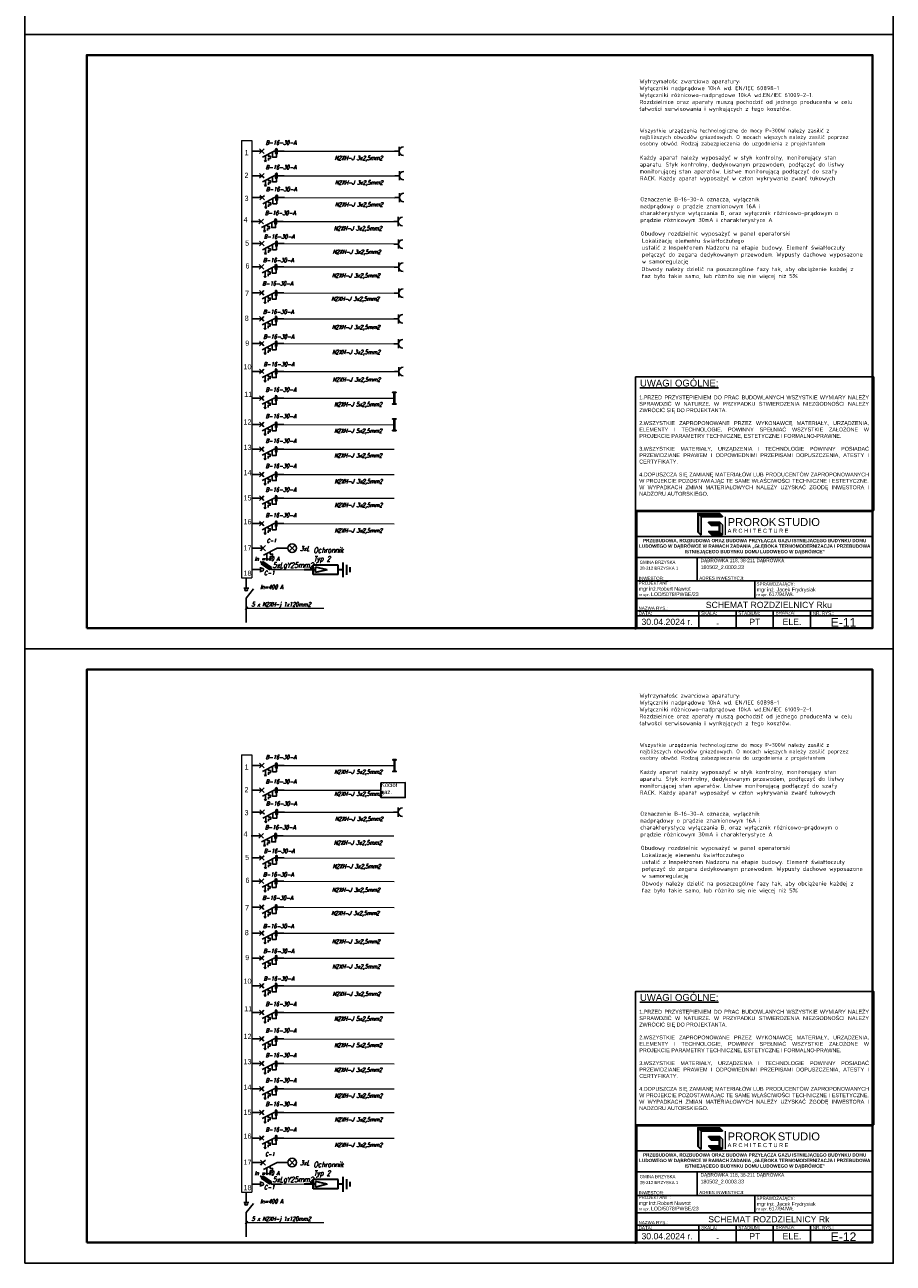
# Model space of a CAD drawing. Header units: millimetres. Extents: x 22250 to 51280, y -5012 to 7692.
# Tile 1 of 183: x 22250 to 24350, y 1752 to 4745. Entities that reach past the tile are written whole.
import ezdxf

# ---------------------------------------------------------------- set-up
doc = ezdxf.new("R2010")
doc.units = ezdxf.units.MM
for name, color, linetype in [('-RAMKI', 250, 'Continuous'), ('E_Gniazda', 1, 'Continuous'), ('E_opisy_k', 94, 'Continuous'), ('E_Wlaczniki', 3, 'Continuous'), ('el - r opisy', 100, 'Continuous'), ('el - r schemat', 7, 'Continuous'), ('el - rozdzielnice schemat', 7, 'Continuous')]:
    doc.layers.add(name, color=color, linetype=linetype)
doc.layers.add('1', color=7, linetype='Continuous', lineweight=25)
doc.styles.add('CGothic', font='GOTHIC.TTF')
doc.styles.add('el', font='simplex.shx', dxfattribs={"width": 0.75, "oblique": 15})
doc.styles.add('romans', font='romans.shx')
doc.styles.add('simplex', font='isocpeur.ttf')
doc.styles.get("Standard").update_dxf_attribs({"font": 'arial.ttf'})
doc.styles.add('UNIFORM 1_100', font='GOTHIC.TTF', dxfattribs={"height": 15})

# ---------------------------------------------------------------- blocks, each defined once
blk = doc.blocks.new('*U942')
for p, q in [((-1, 5.26), (-1, 1)), ((-1, 3), (-1, 4))]:
    blk.add_line(p, q)
blk.add_lwpolyline([(-42, 0), (0, 0), (0, 29.7), (-42, 29.7)], close=True)
at = {"lineweight": 40}
blk.add_lwpolyline([(-39, 1), (-1, 1), (-1, 28.7), (-39, 28.7)], close=True, dxfattribs=at)
blk = doc.blocks.new('el - wylacznik roznicowonadpradowy')
at = {"ltscale": 0.005}
for p, q in [((0, 0), (47.7, 0)), ((49.8, -29.5), (107.7, 0)), ((107.7, 0), (154.9, 0)), ((64.3, -52.1), (60.4, -42.9)), ((64.3, -52.1), (64.3, -22.1)), ((64.3, -52.1), (68.1, -42.9))]:
    blk.add_line(p, q, dxfattribs=at)
for points in [[(36.6, -11.1), (47.7, 0), (58.8, 11.1)], [(58.8, -11.1), (47.7, 0), (36.6, 11.1)], [(78.8, -44.8), (78.8, -34.8), (88.8, -34.8), (88.8, -24.8), (78.8, -24.8), (78.8, -14.8)]]:
    blk.add_lwpolyline(points, dxfattribs=at)
blk.add_lwpolyline([(121.4, 9.1), (121.4, -1.3), (121.4, -11.6, -0.921678), (114.1, -11), (114.1, -1.3), (114.1, 8.5, -0.921678)], format="xyb", close=True)
blk.add_lwpolyline([(99.1, -4.4), (99.1, -29.8), (117.8, -29.8), (117.8, -14.7)])
blk = doc.blocks.new('REGINA_gw')
for p, q in [((0, 0), (21.4, 0)), ((21.4, 0), (21.4, 21.4)), ((21.4, 0), (21.4, -21.4))]:
    blk.add_line(p, q)
blk.add_arc((41.7, 0), 20.3, 90, 270)
at = {"style": 'romans'}
for tag, p, flags in [('SERIA', (74.5, 63.3), 9), ('PRODUCENT', (74.5, 88.8), 9), ('NAZWA', (74.5, 39.5), 9), ('PODZESPOL_NR_KAT1', (74.5, 18.3), 11), ('PODZESPOL_NR_KAT2', (74.5, -4.5), 11)]:
    blk.add_attdef(tag, p, '', height=15, dxfattribs=dict(at, flags=flags))
blk = doc.blocks.new('*U943')
for p, q in [((-1, 5.26), (-1, 1)), ((-1, 3), (-1, 4))]:
    blk.add_line(p, q)
blk.add_lwpolyline([(-42, 0), (0, 0), (0, 29.7), (-42, 29.7)], close=True)
at = {"lineweight": 40}
blk.add_lwpolyline([(-39, 1), (-1, 1), (-1, 28.7), (-39, 28.7)], close=True, dxfattribs=at)
blk = doc.blocks.new('LOGO_PROROK')
h = blk.add_hatch(color=256)
h.dxf.hatch_style = 1
h.paths.add_polyline_path([(302, 572), (302, 588), (35, 588), (35, 121), (52, 121), (52, 572)])
h = blk.add_hatch(color=117)
h.dxf.hatch_style = 1
h.paths.add_polyline_path([(52, 572), (122, 502), (388, 502), (318, 572)])
h = blk.add_hatch(color=256)
h.dxf.hatch_style = 1
h.paths.add_polyline_path([(302, 588), (302, 572), (318, 572), (585, 572), (585, 588)])
h.paths.add_polyline_path([(585, 121), (585, 369), (302, 369), (302, 352), (568, 352), (568, 137), (310, 137), (310, 121)])
h = blk.add_hatch(color=117)
h.dxf.hatch_style = 1
h.paths.add_polyline_path([(568, 352), (302, 352), (372, 282), (568, 282)])
h = blk.add_hatch(color=117)
h.dxf.hatch_style = 1
h.paths.add_polyline_path([(318, 572), (388, 502), (655, 502), (585, 572)])
h = blk.add_hatch(color=256)
h.dxf.hatch_style = 1
h.paths.add_polyline_path([(585, 588), (585, 572), (655, 502), (655, 518)])
h = blk.add_hatch(color=117)
h.dxf.hatch_style = 1
h.paths.add_polyline_path([(52, 121), (35, 121), (105, 51), (122, 51)])
h = blk.add_hatch(color=117)
h.dxf.hatch_style = 1
h.paths.add_polyline_path([(655, 51), (585, 121), (310, 121), (380, 51)])
for p, q in [((52, 572), (122, 502)), ((122, 502), (388, 502)), ((122, 502), (122, 51)), ((302, 572), (302, 588)), ((302, 369), (302, 352)), ((459, 369), (302, 369)), ((302, 352), (372, 282)), ((459, 352), (302, 352)), ((388, 502), (655, 502)), ((585, 588), (655, 518)), ((585, 572), (655, 502)), ((585, 369), (655, 299)), ((655, 502), (655, 518)), ((35, 121), (105, 51)), ((52, 121), (122, 51)), ((122, 51), (105, 51)), ((310, 121), (380, 51)), ((372, 282), (568, 282)), ((380, 51), (655, 51)), ((585, 121), (655, 51)), ((655, 51), (655, 299))]:
    blk.add_line(p, q)
at = {"lineweight": 20}
blk.add_line((724, 502), (724, 51), dxfattribs=at)
for points in [[(318, 572), (302, 572), (302, 572), (52, 572), (52, 121), (35, 121), (35, 588), (585, 588), (585, 572), (318, 572)], [(568, 352), (459, 352), (459, 369), (585, 369), (585, 121), (310, 121), (310, 137), (568, 137)]]:
    blk.add_lwpolyline(points, close=True)
at = {"insert": (784, 472), "char_height": 201.4, "attachment_point": 1}
blk.add_mtext_dynamic_manual_height_columns('PROROK', width=3506.2, gutter_width=10.9, heights=[0], dxfattribs=at)
at = {"color": 117, "insert": (2039, 472), "char_height": 200, "attachment_point": 1}
blk.add_mtext_dynamic_manual_height_columns('STUDIO', width=3506.2, gutter_width=10.9, heights=[0], dxfattribs=at)
at = {"lineweight": 20, "insert": (784, 204), "char_height": 100, "attachment_point": 1}
blk.add_mtext_dynamic_manual_height_columns('A R C H I T E C T U R E', width=3506.2, gutter_width=10.9, heights=[0], dxfattribs=at)
blk = doc.blocks.new('RAMKA1')
for p, q in [((598.49, 580.51), (693.49, 580.51)), ((598.49, 572.05), (693.49, 572.05)), ((622.87, 562.55), (622.87, 572.05)), ((598.49, 562.55), (693.49, 562.55)), ((645.99, 562.55), (645.99, 555.55)), ((598.49, 555.55), (693.49, 555.55)), ((598.49, 550.55), (693.49, 550.55)), ((623.49, 550.55), (623.49, 543.55)), ((638.49, 550.55), (638.49, 543.55)), ((653.49, 550.55), (653.49, 543.55)), ((668.49, 550.55), (668.49, 543.55)), ((598.49, 548.55), (693.49, 548.55))]:
    blk.add_line(p, q)
for points in [[(597.99, 591.01), (693.99, 591.01), (693.99, 644.74), (597.99, 644.74)], [(598.49, 543.55), (598.49, 590.51), (693.49, 590.51), (693.49, 543.55)]]:
    blk.add_lwpolyline(points, close=True)
blk.add_lwpolyline([(597.99, 543.05), (597.99, 591.01), (693.99, 591.01)])
at = {"xscale": 0.01609849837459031, "yscale": 0.01609849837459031, "zscale": 0.01609849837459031}
blk.add_blockref('LOGO_PROROK', (622.46, 580.31), dxfattribs=at)
at = {"layer": '-RAMKI', "attachment_point": 1}
for s, insert, char_height, width, style in [('{\\fArial|b0|i0|c0|p34;\\LUWAGI OGÓLNE:}', (599.76, 643.65), 2.7519, 86.4064, 'CGothic'), ('\\pxqj;{\\fArial|b0|i0|c238|p34;\\W1;1.PRZED PRZYSTĘPIENIEM DO PRAC BUDOWLANYCH WSZYSTKIE WYMIARY NALEŻY SPRAWDZIĆ W NATURZE. W PRZYPADKU STWIERDZENIA NIEZGODNOŚCI NALEŻY ZWRÓCIĆ SIĘ DO PROJEKTANTA.\\P\\P2.WSZYSTKIE ZAPROPONOWANE PRZEZ WYKONAWCĘ MATERIAŁY, URZĄDZENIA, ELEMENTY I TECHNOLOGIE, POWINNY SPEŁNIAĆ WSZYSTKIE ZAŁOŻONE W PROJEKCIE PARAMETRY TECHNICZNE, ESTETYCZNE I FORMALNO-PRAWNE.\\P\\P3.WSZYSTKIE MATERIAŁY, URZĄDZENIA I TECHNOLOGIE POWINNY POSIADAĆ PRZEWIDZIANE PRAWEM I ODPOWIEDNIMI PRZEPISAMI DOPUSZCZENIA, ATESTY I CERTYFIKATY.\\P\\P4.DOPUSZCZA SIĘ ZAMIANĘ MATERIAŁÓW LUB PRODUCENTÓW ZAPROPONOWANYCH W PROJEKCIE POZOSTAWIAJĄC TE SAME WŁAŚCIWOŚCI TECHNICZNE I ESTETYCZNE. W WYPADKACH ZMIAN MATERIAŁOWYCH NALEŻY UZYSKAĆ ZGODĘ INWESTORA I NADZORU AUTORSKIEGO.}', (599.47, 637.3), 1.55283, 92.3017, 'romans')]:
    blk.add_mtext(s, dxfattribs=dict(at, insert=insert, char_height=char_height, width=width, style=style))
for s, width, heights, insert, char_height, attachment_point in [('\\pxsm1;{\\fArial|b1|i0|c238|p34;PRZEBUDOWA, ROZBUDOWA ORAZ BUDOWA PRZYŁĄCZA GAZU ISTNIEJĄCEGO BUDYNKU DOMU LUDOWEGO W DĄBRÓWCE W RAMACH ZADANIA „GŁĘBOKA TERMOMODERNIZACJA I PRZEBUDOWA ISTNIEJĄCEGO BUDYNKU DOMU LUDOWEGO W DĄBRÓWCE”}', 95, [24.29], (645.99, 579.5), 1.33333, 2), ('\\pxa0.25,sm1.15;{\\H0.83333x;GMINA BRZYSKA\\P\\pa0,s*;38-212 BRZYSKA 1}', 46.9954, [0], (599.66, 570.71), 1.5, 1), ('\\pxa0.25,sm1.15;{\\H0.91667x;DĄBRÓWKA 118, 38-211 DĄBRÓWKA}\\P\\pa0,s*;180502_2.0003.33', 68.3598, [0], (624.18, 571.5), 1.5, 1), ('INWESTOR:', 28.4215, [0], (599.23, 564.25), 1.3, 1), ('ADRES INWESTYCJI:', 28.4215, [0], (623.63, 564.36), 1.3, 1), ('PROJEKTANT :', 28.4215, [0], (599.17, 562.35), 1.3, 1), ('mgr inż.Robert Nawrot', 32.615, [0], (599.24, 560.16), 1.5, 1), ('SPRAWDZAJĄCY:', 28.4215, [0], (646.71, 562), 1.3, 1), ('mgr inż. Jacek Frydrysiak', 28.4215, [0], (646.81, 559.85), 1.5, 1), ('\\pxa0.58333,sm1.15;{\\H0.75x;nr upr. }LOD/5078/PWBE/23', 47.9358, [0], (599.21, 557.98), 1.5, 1), ('\\pxa0.58333,sm1.15;{\\H0.75x;nr upr. }617/94/WŁ', 47.9358, [0], (646.71, 557.98), 1.5, 1), ('NAZWA RYS.:', 28.4215, [0], (599.18, 552.25), 1.3, 1), ('DATA:', 28.4215, [0], (599.23, 550.2), 1.3, 1), ('SKALA:', 28.4215, [0], (624.42, 550.2), 1.3, 1), ('STADIUM:', 28.4215, [0], (639.42, 550.2), 1.3, 1), ('BRANŻA:', 28.4215, [0], (654.42, 550.44), 1.3, 1), ('NR. RYS.:', 28.4215, [0], (669.42, 550.2), 1.3, 1), ('30.04.2024 r.', 28.4215, [0], (610.65, 546.09), 2.5, 5), ('PT', 28.4215, [0], (646.04, 546.09), 2.5, 5), ('\\pxqc;ELE.', 15, [5], (661, 546.1), 2.5, 5)]:
    blk.add_mtext_dynamic_manual_height_columns(s, width=width, gutter_width=12.5, heights=heights, dxfattribs=dict(insert=insert, char_height=char_height, attachment_point=attachment_point))
blk = doc.blocks.new('el - swietlowka')
h = blk.add_hatch(color=256)
h.paths.add_polyline_path([(0, 0), (-25.5, 0), (-25.5, -7.5), (-23.7, -7.5), (-23.7, -1.7), (0, -1.7)])
h.paths.add_polyline_path([(0, 1.7), (-23.7, 1.7), (-23.7, 7.5), (-25.5, 7.5), (-25.5, 0), (0, 0)])
h.paths.add_polyline_path([(25.5, 7.5), (23.7, 7.5), (23.7, 1.7), (0, 1.7), (0, 0), (25.5, 0)])
h.paths.add_polyline_path([(25.5, 0), (0, 0), (0, -1.7), (23.7, -1.7), (23.7, -7.5), (25.5, -7.5)])
for points in [[(0, 1.7), (-23.7, 1.7), (-23.7, 7.5), (-25.5, 7.5), (-25.5, 0), (0, 0), (0, 1.7)], [(0, -1.7), (-23.7, -1.7), (-23.7, -7.5), (-25.5, -7.5), (-25.5, 0), (0, 0), (0, -1.7)], [(0, 1.7), (23.7, 1.7), (23.7, 7.5), (25.5, 7.5), (25.5, 0), (0, 0), (0, 1.7)], [(0, -1.7), (23.7, -1.7), (23.7, -7.5), (25.5, -7.5), (25.5, 0), (0, 0), (0, -1.7)]]:
    blk.add_lwpolyline(points)
blk = doc.blocks.new('el - lampka')
at = {"layer": 'el - r schemat'}
for p, q in [((13.2, 13.2), (-13.2, -13.2)), ((-13.2, 13.2), (13.2, -13.2))]:
    blk.add_line(p, q, dxfattribs=at)
at = {"layer": 'el - r schemat', "linetype": 'Continuous'}
blk.add_circle((0, 0), 18.7, dxfattribs=at)
blk = doc.blocks.new('el - rozlacznik izolacyjny')
at = {"ltscale": 0.005}
blk.add_line((0, 0), (0, -41.6), dxfattribs=at)
for p, q in [((28.5, -45.5), (-0.7, -86.5)), ((39.5, -54), (10.3, -95)), ((28.5, -45.5), (39.5, -54)), ((-0.7, -86.5), (10.3, -95))]:
    blk.add_line(p, q)
for points in [[(-12.3, -41.6), (0, -41.6), (12.3, -41.6)], [(40, -40.6), (0, -96.7), (0, -143.9)]]:
    blk.add_lwpolyline(points, dxfattribs=at)
blk.add_circle((0, -49.1), 7.53, dxfattribs=at)
blk = doc.blocks.new('wylacznik nadpradowy')
at = {"ltscale": 0.005}
for p, q in [((0, 0), (47.7, 0)), ((49.8, -29.5), (107.7, 0)), ((107.7, 0), (154.9, 0)), ((64.3, -52.1), (60.4, -42.9)), ((64.3, -52.1), (64.3, -22.1)), ((64.3, -52.1), (68.1, -42.9))]:
    blk.add_line(p, q, dxfattribs=at)
for points in [[(36.6, -11.1), (47.7, 0), (58.8, 11.1)], [(58.8, -11.1), (47.7, 0), (36.6, 11.1)], [(78.8, -44.8), (78.8, -34.8), (88.8, -34.8), (88.8, -24.8), (78.8, -24.8), (78.8, -14.8)]]:
    blk.add_lwpolyline(points, dxfattribs=at)

msp = doc.modelspace()

# ---------------------------------------------------------------- linework, layer by layer
at = {"elevation": 0}
msp.add_lwpolyline([(23111.3, 2913.4), (23170.1, 2913.5), (23170.1, 2877.5), (23111.3, 2877.4)], close=True, dxfattribs=at)
at = {"layer": '1', "lineweight": 35}
for p, q in [((23020, 3409.8), (23020, 3445.8)), ((22953.3, 3427.8), (22925.5, 3427.8)), ((22948, 3416.5), (22948, 3439)), ((23008, 3439), (22948, 3439)), ((23008, 3416.5), (22948, 3416.5)), ((22981.8, 3427.8), (22953.3, 3434.4)), ((22953.3, 3421.1), (22953.3, 3434.4)), ((22981.8, 3427.8), (22953.3, 3421.1)), ((23008, 3416.5), (23008, 3439)), ((23020, 3427.8), (23008, 3427.8)), ((23029, 3415.7), (23029, 3439.7)), ((23036.8, 3422), (23036.8, 3434)), ((22948, 1931.5), (22948, 1954)), ((23008, 1954), (22948, 1954)), ((22981.8, 1942.8), (22953.3, 1949.4)), ((22953.3, 1936.1), (22953.3, 1949.4)), ((23008, 1931.5), (23008, 1954)), ((23020, 1924.8), (23020, 1960.8)), ((23029, 1930.7), (23029, 1954.7)), ((23036.8, 1937), (23036.8, 1949)), ((22953.3, 1942.8), (22925.5, 1942.8)), ((23008, 1931.5), (22948, 1931.5)), ((22981.8, 1942.8), (22953.3, 1936.1)), ((23020, 1942.8), (23008, 1942.8))]:
    msp.add_line(p, q, dxfattribs=at)
at = {"layer": 'E_Gniazda', "color": 1}
for p, q in [((22785.9, 3383.8), (22780.3, 3383.8)), ((22785.9, 1898.8), (22780.3, 1898.8))]:
    msp.add_line(p, q, dxfattribs=at)
at = {"layer": 'E_Gniazda', "color": 0}
for p, q in [((22780.3, 3383.8), (22791.7, 3383.8)), ((22785.9, 3408.5), (22785.9, 3383.8)), ((22803.1, 3381.6), (22785.9, 3359.2)), ((22785.9, 3359.2), (22785.9, 3336.9)), ((22785.9, 1923.5), (22785.9, 1898.8)), ((22780.3, 1898.8), (22791.7, 1898.8)), ((22803.1, 1896.6), (22785.9, 1874.2)), ((22785.9, 1874.2), (22785.9, 1851.9))]:
    msp.add_line(p, q, dxfattribs=at)
for centre in [(22785.6, 3380.4), (22785.6, 1895.4)]:
    msp.add_circle(centre, 3.48, dxfattribs=at)
at = {"layer": 'E_Wlaczniki', "color": 0, "linetype": 'ByBlock', "lineweight": 9, "ltscale": 500}
for p, q in [((22774.3, 4465.5), (22799.3, 4465.5)), ((22774.3, 3408.7), (22799.3, 3408.6)), ((22774.3, 2980.5), (22799.3, 2980.5)), ((22774.3, 1923.7), (22799.3, 1923.6))]:
    msp.add_line(p, q, dxfattribs=at)
at = {"layer": 'el - r schemat', "lineweight": 0}
for p, q in [((22774.3, 4465.5), (22774, 3408.7)), ((22799.3, 4465.5), (22799.3, 3408.6)), ((22877.2, 4439.9), (23144.3, 4439.6)), ((22878.1, 4380.6), (23145.1, 4380.3)), ((22878.1, 4327.5), (23145.1, 4327.2)), ((22875.5, 4270.1), (23142.5, 4269.7)), ((22877.4, 4216.4), (23144.4, 4216.1)), ((22876.5, 4160.2), (23143.5, 4159.9)), ((22876.7, 4097.3), (23143.8, 4097)), ((22876.7, 4034.6), (23143.8, 4034.3)), ((22876.7, 3974.6), (23143.8, 3974.3)), ((22876.7, 3907.6), (23143.8, 3907.3)), ((22876.7, 3843), (23143.8, 3842.7)), ((22876.7, 3779), (23143.8, 3778.7)), ((22876.7, 3719.5), (23143.8, 3719.2)), ((22876.7, 3658.6), (23143.8, 3658.3)), ((22876.7, 3601.2), (23143.8, 3600.9)), ((22876.7, 3539.5), (23143.8, 3539.2)), ((22859, 3428.4), (22948, 3428)), ((22774.3, 2980.5), (22774, 1923.7)), ((22799.3, 2980.5), (22799.3, 1923.6)), ((22877.2, 2954.9), (23144.3, 2954.6)), ((22877.2, 2895.6), (23111.3, 2895.3)), ((22878.1, 2842.5), (23145.1, 2842.2)), ((22875.5, 2785.1), (23142.5, 2784.7)), ((22877.4, 2731.4), (23144.4, 2731.1)), ((22876.5, 2675.2), (23143.5, 2674.9)), ((22876.7, 2612.3), (23143.8, 2612)), ((22876.7, 2549.6), (23143.8, 2549.3)), ((22876.7, 2489.6), (23143.8, 2489.3)), ((22876.7, 2422.6), (23143.8, 2422.3)), ((22876.7, 2358), (23143.8, 2357.7)), ((22876.7, 2294), (23143.8, 2293.7)), ((22876.7, 2234.5), (23143.8, 2234.2)), ((22876.7, 2173.6), (23143.8, 2173.3)), ((22876.7, 2116.2), (23143.8, 2115.9)), ((22876.7, 2054.5), (23143.8, 2054.2)), ((22859, 1943.4), (22948, 1943))]:
    msp.add_line(p, q, dxfattribs=at)
at = {"layer": 'el - rozdzielnice schemat', "color": 3, "lineweight": 20}
for p, q in [((22782.8, 3332.1), (22789.5, 3338.8)), ((22786.1, 3335.5), (22973.5, 3335.5)), ((22782.8, 1847.1), (22789.5, 1853.8)), ((22786.1, 1850.5), (22973.5, 1850.5))]:
    msp.add_line(p, q, dxfattribs=at)
at = {"layer": 'el - rozdzielnice schemat', "color": 0, "lineweight": -3}
for p, q in [((22785.9, 3336.9), (22785.9, 3300.9)), ((22785.9, 1851.9), (22785.9, 1815.9))]:
    msp.add_line(p, q, dxfattribs=at)

# ---------------------------------------------------------------- block references
for name, p, xscale, yscale, zscale in [('*U942', (24350.2, 4721.9), 50, 50, 50), ('*U943', (24350.2, 3236.9), 50, 50, 50), ('RAMKA1', (20139.3, 25.6), 6, 6, 6), ('*U943', (24350.2, 1751.9), 50, 50, 50), ('RAMKA1', (20139.3, -1459.4), 6, 6, 6)]:
    msp.add_blockref(name, p, dxfattribs=dict(xscale=xscale, yscale=yscale, zscale=zscale))
at = {"layer": 'el - r schemat', "lineweight": 0}
for name, p, xscale, yscale, zscale in [('el - wylacznik roznicowonadpradowy', (22799.8, 4439.9), 0.5, 0.5, 0.5), ('el - wylacznik roznicowonadpradowy', (22799.8, 4380.6), 0.5, 0.5, 0.5), ('el - wylacznik roznicowonadpradowy', (22800.6, 4327.5), 0.5, 0.5, 0.5), ('el - wylacznik roznicowonadpradowy', (22798, 4270.1), 0.5, 0.5, 0.5), ('el - wylacznik roznicowonadpradowy', (22799.9, 4216.4), 0.5, 0.5, 0.5), ('el - wylacznik roznicowonadpradowy', (22799, 4160.2), 0.5, 0.5, 0.5), ('el - wylacznik roznicowonadpradowy', (22799.3, 4097.3), 0.5, 0.5, 0.5), ('el - wylacznik roznicowonadpradowy', (22799.3, 4034.6), 0.5, 0.5, 0.5), ('el - wylacznik roznicowonadpradowy', (22799.3, 3974.6), 0.5, 0.5, 0.5), ('el - wylacznik roznicowonadpradowy', (22799.3, 3907.6), 0.5, 0.5, 0.5), ('el - wylacznik roznicowonadpradowy', (22799.3, 3843), 0.5, 0.5, 0.5), ('el - wylacznik roznicowonadpradowy', (22799.3, 3779), 0.5, 0.5, 0.5), ('el - wylacznik roznicowonadpradowy', (22799.3, 3719.5), 0.5, 0.5, 0.5), ('el - wylacznik roznicowonadpradowy', (22799.3, 3658.6), 0.5, 0.5, 0.5), ('el - wylacznik roznicowonadpradowy', (22799.3, 3601.2), 0.5, 0.5, 0.5), ('el - wylacznik roznicowonadpradowy', (22799.3, 3539.5), 0.5, 0.5, 0.5), ('wylacznik nadpradowy', (22799.2, 3480), 0.56699999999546, 0.56699999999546, 0.56699999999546), ('el - lampka', (22896.8, 3480.1), 0.56699999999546, 0.56699999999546, 0.56699999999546), ('el - wylacznik roznicowonadpradowy', (22799.8, 2954.9), 0.5, 0.5, 0.5), ('el - wylacznik roznicowonadpradowy', (22799.8, 2895.6), 0.5, 0.5, 0.5), ('el - wylacznik roznicowonadpradowy', (22800.6, 2842.5), 0.5, 0.5, 0.5), ('el - wylacznik roznicowonadpradowy', (22798, 2785.1), 0.5, 0.5, 0.5), ('el - wylacznik roznicowonadpradowy', (22799.9, 2731.4), 0.5, 0.5, 0.5), ('el - wylacznik roznicowonadpradowy', (22799, 2675.2), 0.5, 0.5, 0.5), ('el - wylacznik roznicowonadpradowy', (22799.3, 2612.3), 0.5, 0.5, 0.5), ('el - wylacznik roznicowonadpradowy', (22799.3, 2549.6), 0.5, 0.5, 0.5), ('el - wylacznik roznicowonadpradowy', (22799.3, 2489.6), 0.5, 0.5, 0.5), ('el - wylacznik roznicowonadpradowy', (22799.3, 2422.6), 0.5, 0.5, 0.5), ('el - wylacznik roznicowonadpradowy', (22799.3, 2358), 0.5, 0.5, 0.5), ('el - wylacznik roznicowonadpradowy', (22799.3, 2294), 0.5, 0.5, 0.5), ('el - wylacznik roznicowonadpradowy', (22799.3, 2234.5), 0.5, 0.5, 0.5), ('el - wylacznik roznicowonadpradowy', (22799.3, 2173.6), 0.5, 0.5, 0.5), ('el - wylacznik roznicowonadpradowy', (22799.3, 2116.2), 0.5, 0.5, 0.5), ('el - wylacznik roznicowonadpradowy', (22799.3, 2054.5), 0.5, 0.5, 0.5), ('el - lampka', (22896.8, 1995.1), 0.56699999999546, 0.56699999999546, 0.56699999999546), ('wylacznik nadpradowy', (22799.2, 1995), 0.56699999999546, 0.56699999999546, 0.56699999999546)]:
    msp.add_blockref(name, p, dxfattribs=dict(at, xscale=xscale, yscale=yscale, zscale=zscale))
at = {"layer": 'el - r schemat', "linetype": 'Continuous', "lineweight": 0, "xscale": 0.514500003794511, "yscale": 0.514500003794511, "zscale": 0.128625, "rotation": 359.9975460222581}
for p in [(23144.3, 4439.6), (23145.4, 4380.6), (23145.4, 4327.5), (23142.4, 4269.9), (23142.9, 4215.4), (23143.5, 4159.8), (23143.5, 4096.9), (23142.8, 4034.4), (23142.9, 3974.3), (23143.9, 3907.1), (23142, 2842.2)]:
    msp.add_blockref('REGINA_gw', p, dxfattribs=at)
at = {"layer": 'el - r schemat', "lineweight": 0, "rotation": 90}
for name, p, xscale, yscale, zscale in [('el - swietlowka', (23143.8, 3842.7), 0.56953125, 0.56953125, 0.56953125), ('el - swietlowka', (23143.8, 3778.7), 0.56953125, 0.56953125, 0.56953125), ('el - rozlacznik izolacyjny', (22799.2, 3428.3), 0.5, 0.5, 0.5), ('el - swietlowka', (23144.3, 2954.6), 0.56953125, 0.56953125, 0.56953125), ('el - rozlacznik izolacyjny', (22799.2, 1943.3), 0.5, 0.5, 0.5)]:
    msp.add_blockref(name, p, dxfattribs=dict(at, xscale=xscale, yscale=yscale, zscale=zscale))

# ---------------------------------------------------------------- texts
at = {"char_height": 12.5, "width": 1093.017, "attachment_point": 1}
for s, insert in [('1', (22781.6, 4442.4)), ('2', (22781.6, 4387.8)), ('3', (22781.6, 4332)), ('4', (22779.4, 4280.7)), ('5', (22783.1, 4223.9)), ('6', (22783.9, 4168.7)), ('7', (22783, 4102.5)), ('{\\Ftxt|c238;8}', (22782.1, 4042.2)), ('{\\Ftxt|c238;9}', (22783.4, 3982)), ('10', (22779.1, 3924.9)), ('11', (22780.9, 3858.2)), ('12', (22779.1, 3791.4)), ('13', (22779.1, 3730.1)), ('14', (22779.1, 3668.8)), ('15', (22779.1, 3608)), ('16', (22779.1, 3550.4)), ('17', (22779.1, 3487.2)), ('18', (22779.1, 3425.9)), ('1', (22781.6, 2957.4)), ('2', (22781.6, 2902.8)), ('3', (22781.6, 2847)), ('4', (22779.4, 2795.7)), ('5', (22783.1, 2738.9)), ('6', (22783.9, 2683.7)), ('7', (22783, 2617.5)), ('{\\Ftxt|c238;8}', (22782.1, 2557.2)), ('{\\Ftxt|c238;9}', (22783.4, 2497)), ('10', (22779.1, 2439.9)), ('11', (22780.9, 2373.2)), ('12', (22779.1, 2306.4)), ('13', (22779.1, 2245.1)), ('14', (22779.1, 2183.8)), ('15', (22779.1, 2123)), ('16', (22779.1, 2065.4)), ('17', (22779.1, 2002.2)), ('18', (22779.1, 1940.9))]:
    msp.add_mtext(s, dxfattribs=dict(at, insert=insert))
at = {"attachment_point": 5}
for s, width, heights, insert, char_height in [('SCHEMAT ROZDZIELNICY Rku', 570, [7], (24049.5, 3343), 15), ('-', 170.529, [0], (23925.6, 3299), 15), ('E-11', 170.529, [0], (24230, 3300.9), 21), ('SCHEMAT ROZDZIELNICY Rk', 570, [7], (24049.5, 1858), 15), ('E-12', 170.529, [0], (24230, 1815.9), 21), ('-', 170.529, [0], (23925.6, 1814), 15)]:
    msp.add_mtext_dynamic_manual_height_columns(s, width=width, gutter_width=75, heights=heights, dxfattribs=dict(at, insert=insert, char_height=char_height))
at = {"insert": (23111.3, 2913.4), "char_height": 10.35, "attachment_point": 1, "style": 'UNIFORM 1_100'}
msp.add_mtext_dynamic_manual_height_columns('Kocioł gaz.', width=0.822, gutter_width=0.338, heights=[0], dxfattribs=at)
at = {"layer": 'E_opisy_k', "linetype": 'ByBlock', "attachment_point": 1, "style": 'simplex'}
for s, width, gutter_width, insert, char_height in [('Wytrzymałośc zwarciowa aparatury:\\PWyłączniki nadprądowe 10kA wd. EN/IEC 60898-1\\PWyłączniki różnicowo-nadprądowe 10kA wd.EN/IEC 61009-2-1.\\PRozdzielnice oraz aparaty muszą pochodzić od jednego producenta w celu łatwości serwisowania i wynkających z tego kosztów.', 482.299, 0.025, (23736.6, 4613.9), 10), ('Wszystkie urządzenia technologiczne do mocy P<300W należy zasilić z najbliższych obwodów gniazdowych. O mocach więszych należy zasilić poprzez osobny obwód. Rodzaj zabezpieczenia do uzgodnienia z projektantem', 481.663, 0.025, (23737.3, 4494.3), 9.36), ('Każdy aparat należy wyposażyć w styk kontrolny, monitorujący stan aparatu. Styk kontrolny, dedykowanym przewodem, podłączyć do listwy monitorującej stan aparatów. Listwe monitorującą podłączyć do szafy RACK. Każdy aparat wyposażyć w człon wykrywania zwarć łukowych', 463.793, 0.025, (23737.2, 4429.4), 10), ('Oznaczenie B-16-30-A oznacza, wyłącznik\\Pnadprądowy o prądzie znamionowym 16A i\\Pcharakterystyce wyłączania B, oraz wyłącznik różnicowo-prądowym o prądzie różnicowym 30mA i charakterystyce A', 469.458, 0.025, (23738.7, 4328.5), 10), ('Obudowy rozdzielnic wyposażyć w panel operatorski', 415.315, 0.025, (23739.5, 4245.8), 10), ('Lokalizację elementu światłoczułego\\Pustalić z Inspektorem Nadzoru na etapie budowy. Element światłoczuły połączyć do zegara dedykowanym przewodem. Wypusty dachowe wyposazone w samoregulację', 482.101, 0.025, (23742.5, 4228.5), 10), ('Obwody należy dzielić na poszczególne fazy tak, aby obciążenie każdej z faz było takie samo, lub różniło się nie więcej niż 5%', 466.621, 0.00625, (23741.5, 4159.8), 10), ('Wytrzymałośc zwarciowa aparatury:\\PWyłączniki nadprądowe 10kA wd. EN/IEC 60898-1\\PWyłączniki różnicowo-nadprądowe 10kA wd.EN/IEC 61009-2-1.\\PRozdzielnice oraz aparaty muszą pochodzić od jednego producenta w celu łatwości serwisowania i wynkających z tego kosztów.', 482.299, 0.025, (23736.6, 3128.9), 10), ('Wszystkie urządzenia technologiczne do mocy P<300W należy zasilić z najbliższych obwodów gniazdowych. O mocach więszych należy zasilić poprzez osobny obwód. Rodzaj zabezpieczenia do uzgodnienia z projektantem', 481.663, 0.025, (23737.3, 3009.3), 9.36), ('Każdy aparat należy wyposażyć w styk kontrolny, monitorujący stan aparatu. Styk kontrolny, dedykowanym przewodem, podłączyć do listwy monitorującej stan aparatów. Listwe monitorującą podłączyć do szafy RACK. Każdy aparat wyposażyć w człon wykrywania zwarć łukowych', 463.793, 0.025, (23737.2, 2944.4), 10), ('Oznaczenie B-16-30-A oznacza, wyłącznik\\Pnadprądowy o prądzie znamionowym 16A i\\Pcharakterystyce wyłączania B, oraz wyłącznik różnicowo-prądowym o prądzie różnicowym 30mA i charakterystyce A', 469.458, 0.025, (23738.7, 2843.5), 10), ('Obudowy rozdzielnic wyposażyć w panel operatorski', 415.315, 0.025, (23739.5, 2760.8), 10), ('Lokalizację elementu światłoczułego\\Pustalić z Inspektorem Nadzoru na etapie budowy. Element światłoczuły połączyć do zegara dedykowanym przewodem. Wypusty dachowe wyposazone w samoregulację', 482.101, 0.025, (23742.5, 2743.5), 10), ('Obwody należy dzielić na poszczególne fazy tak, aby obciążenie każdej z faz było takie samo, lub różniło się nie więcej niż 5%', 466.621, 0.00625, (23741.5, 2674.8), 10)]:
    msp.add_mtext_dynamic_manual_height_columns(s, width=width, gutter_width=gutter_width, heights=[0], dxfattribs=dict(at, insert=insert, char_height=char_height))
at = {"layer": 'el - r opisy', "lineweight": 0, "attachment_point": 1, "style": 'el'}
for s, insert, char_height, width in [('  B-16-30-A', (22820.7, 4465.3), 10, 175.54), ('  B-16-30-A', (22820.7, 4406.1), 10, 175.54), ('N2XH-J 3x{\\Fsimplex|c238;2,5}mm2', (22999.5, 4428.3), 10, 175.54), ('  B-16-30-A', (22821.6, 4352.9), 10, 175.54), ('N2XH-J 3x{\\Fsimplex|c238;2,5}mm2', (23000.3, 4369), 10, 175.54), ('N2XH-J 3x{\\Fsimplex|c238;2,5}mm2', (23000.3, 4315.9), 10, 175.54), ('  B-16-30-A', (22819, 4295.5), 10, 175.54), ('N2XH-J 3x{\\Fsimplex|c238;2,5}mm2', (22997.7, 4258.4), 10, 175.54), ('  B-16-30-A', (22816.1, 4238.4), 10, 175.54), ('N2XH-J 3x{\\Fsimplex|c238;2,5}mm2', (22994.8, 4201.3), 10, 175.54), ('  B-16-30-A', (22814.4, 4181.4), 10, 175.54), ('N2XH-J 3x{\\Fsimplex|c238;2,5}mm2', (22993.2, 4144.3), 10, 175.54), ('  B-16-30-A', (22812.8, 4125.1), 10, 175.54), ('N2XH-J 3x{\\Fsimplex|c238;2,5}mm2', (22991.5, 4088.1), 10, 175.54), ('  B-16-30-A', (22814.4, 4056.7), 10, 175.54), ('N2XH-J 3x{\\Fsimplex|c238;2,5}mm2', (22993.2, 4019.6), 10, 175.54), ('  B-16-30-A', (22815, 3996.4), 10, 175.54), ('N2XH-J 3x{\\Fsimplex|c238;2,5}mm2', (22993.7, 3959.3), 10, 175.54), ('  B-16-30-A', (22815.5, 3929.9), 10, 175.54), ('N2XH-J 3x{\\Fsimplex|c238;2,5}mm2', (22994.3, 3892.8), 10, 175.54), ('  B-16-30-A', (22820.3, 3868.4), 10, 175.54), ('N2XH-J 5x{\\Fsimplex|c0;2,5\\Fsimplex.shx|c0;mm2}', (22998.1, 3832.9), 10, 175.54), ('  B-16-30-A', (22820.3, 3804.5), 10, 175.54), ('  B-16-30-A', (22820.3, 3744.9), 10, 175.54), ('N2XH-J 5x{\\Fsimplex|c0;2,5\\Fsimplex.shx|c0;mm2}', (22998.1, 3769), 10, 175.54), ('  B-16-30-A', (22820.3, 3684), 10, 175.54), ('N2XH-J 3x{\\Fsimplex|c238;2,5}mm2', (22998.1, 3709.4), 10, 175.54), ('  B-16-30-A', (22820.3, 3626.6), 10, 175.54), ('N2XH-J 3x{\\Fsimplex|c238;2,5}mm2', (22999, 3646.9), 10, 175.54), ('  B-16-30-A', (22820.3, 3565), 10, 175.54), ('N2XH-J 3x2,5mm2', (22999, 3589.5), 10, 175.54), ('C-1', (22835.5, 3502.8), 9, 157.986), ('N2XH-J 3x{\\Fsimplex|c238;2,5}mm2', (22999, 3527.9), 10, 175.54), ('3xL', (22915.7, 3484.9), 11.34, 199.063), ('In = 40 A', (22805.9, 3459.6), 10, 175.54), ('C-1', (22828.8, 3425.5), 10, 175.54), ('In=400 A', (22819.3, 3391.4), 10, 175.54), ('5 x N2XH-j 1x120mm2', (22798.7, 3349.4), 10, 175.54), ('  B-16-30-A', (22820.7, 2980.3), 10, 175.54), ('N2XH-J 5x{\\Fsimplex|c0;2,5\\Fsimplex.shx|c0;mm2}', (22998.6, 2944.8), 10, 175.54), ('  B-16-30-A', (22820.7, 2921.1), 10, 175.54), ('N2XH-J 3x{\\Fsimplex|c0;2,5\\Fsimplex.shx|c0;mm2}', (22998.6, 2891.5), 10, 175.54), ('  B-16-30-A', (22821.6, 2867.9), 10, 175.54), ('N2XH-J 3x{\\Fsimplex|c238;2,5}mm2', (23000.3, 2830.9), 10, 175.54), ('  B-16-30-A', (22819, 2810.5), 10, 175.54), ('N2XH-J 3x{\\Fsimplex|c238;2,5}mm2', (22997.7, 2773.4), 10, 175.54), ('  B-16-30-A', (22816.1, 2753.4), 10, 175.54), ('  B-16-30-A', (22814.4, 2696.4), 10, 175.54), ('N2XH-J 3x{\\Fsimplex|c238;2,5}mm2', (22994.8, 2716.3), 10, 175.54), ('  B-16-30-A', (22812.8, 2640.1), 10, 175.54), ('N2XH-J 3x{\\Fsimplex|c238;2,5}mm2', (22993.2, 2659.3), 10, 175.54), ('N2XH-J 3x{\\Fsimplex|c238;2,5}mm2', (22991.5, 2603.1), 10, 175.54), ('  B-16-30-A', (22814.4, 2571.7), 10, 175.54), ('N2XH-J 3x{\\Fsimplex|c238;2,5}mm2', (22993.2, 2534.6), 10, 175.54), ('  B-16-30-A', (22815, 2511.4), 10, 175.54), ('N2XH-J 3x{\\Fsimplex|c238;2,5}mm2', (22993.7, 2474.3), 10, 175.54), ('  B-16-30-A', (22815.5, 2444.9), 10, 175.54), ('N2XH-J 3x{\\Fsimplex|c238;2,5}mm2', (22994.3, 2407.8), 10, 175.54), ('  B-16-30-A', (22820.3, 2383.4), 10, 175.54), ('N2XH-J 5x{\\Fsimplex|c0;2,5\\Fsimplex.shx|c0;mm2}', (22998.1, 2347.9), 10, 175.54), ('  B-16-30-A', (22820.3, 2319.5), 10, 175.54), ('N2XH-J 5x{\\Fsimplex|c0;2,5\\Fsimplex.shx|c0;mm2}', (22998.1, 2284), 10, 175.54), ('  B-16-30-A', (22820.3, 2259.9), 10, 175.54), ('N2XH-J 3x{\\Fsimplex|c238;2,5}mm2', (22998.1, 2224.4), 10, 175.54), ('  B-16-30-A', (22820.3, 2199), 10, 175.54), ('N2XH-J 3x{\\Fsimplex|c238;2,5}mm2', (22999, 2161.9), 10, 175.54), ('  B-16-30-A', (22820.3, 2141.6), 10, 175.54), ('N2XH-J 3x2,5mm2', (22999, 2104.5), 10, 175.54), ('  B-16-30-A', (22820.3, 2080), 10, 175.54), ('N2XH-J 3x{\\Fsimplex|c238;2,5}mm2', (22999, 2042.9), 10, 175.54), ('C-1', (22831.7, 2019.7), 9, 157.986), ('3xL', (22915.7, 1999.9), 11.34, 199.063), ('In = 40 A', (22805.9, 1974.6), 10, 175.54), ('C-1', (22828.8, 1940.5), 10, 175.54), ('In=400 A', (22819.3, 1906.4), 10, 175.54), ('5 x N2XH-j 1x120mm2', (22798.7, 1864.4), 10, 175.54)]:
    msp.add_mtext(s, dxfattribs=dict(at, insert=insert, char_height=char_height, width=width))
at = {"layer": 'el - r opisy', "lineweight": 0, "char_height": 12.5, "width": 195.966, "attachment_point": 1, "rotation": 359.9975, "style": 'el'}
for s, insert in [('Ochronnik\\PTyp 2', (22948.4, 3481.6)), ('5xLgY25mm2 ', (22849.5, 3445.5)), ('Ochronnik\\PTyp 2', (22948.4, 1996.6)), ('5xLgY25mm2 ', (22849.5, 1960.5))]:
    msp.add_mtext(s, dxfattribs=dict(at, insert=insert))

doc.saveas('drawing.dxf')
